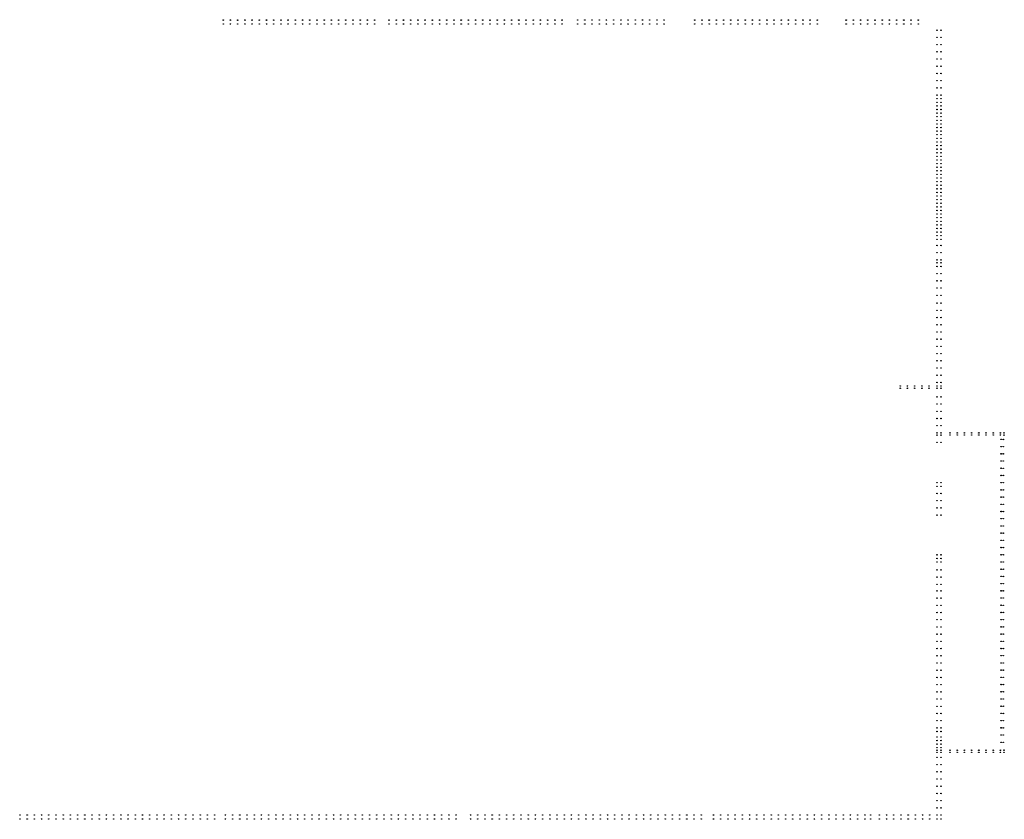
# Model space of a CAD drawing. Header units: millimetres. Extents: x 376598 to 1249954, y -318491 to -22134.
# Tile 107 of 256: x 573006 to 600320, y -200596 to -178418. Entities that reach past the tile are written whole.
import ezdxf

# ---------------------------------------------------------------- set-up
doc = ezdxf.new("R2010")
doc.units = ezdxf.units.MM
doc.layers.add('РАЗМЕРЫ', color=1, linetype='Continuous', lineweight=9)

msp = doc.modelspace()

# ---------------------------------------------------------------- linework, layer by layer
at = {"layer": 'РАЗМЕРЫ', "color": 8, "linetype": 'Continuous', "lineweight": 30}
for centre in [(578652.8, -178428.6, -720), (578653.1, -178428.4, -720), (578653.1, -178538.7, -720), (578852.8, -178428.6, -720), (578853.1, -178428.4, -720), (578853.1, -178538.7, -720), (579052.8, -178428.6, -720), (579053.1, -178428.4, -720), (579053.1, -178538.7, -720), (579252.8, -178428.6, -720), (579253.1, -178428.4, -720), (579253.1, -178538.7, -720), (579452.8, -178428.6, -720), (579453.1, -178428.4, -720), (579453.1, -178538.7, -720), (579652.8, -178428.6, -720), (579653.1, -178428.4, -720), (579653.1, -178538.7, -720), (579852.8, -178428.6, -720), (579853.1, -178428.4, -720), (579853.1, -178538.7, -720), (580052.8, -178428.6, -720), (580053.1, -178428.4, -720), (580053.1, -178538.7, -720), (580252.8, -178428.6, -720), (580253.1, -178428.4, -720), (580253.1, -178538.7, -720), (580452.8, -178428.6, -720), (580453.1, -178428.4, -720), (580453.1, -178538.7, -720), (580652.8, -178428.6, -720), (580653.1, -178428.4, -720), (580653.1, -178538.7, -720), (580852.8, -178428.6, -720), (580853.1, -178428.4, -720), (580853.1, -178538.7, -720), (581052.8, -178428.6, -720), (581053.1, -178428.4, -720), (581053.1, -178538.7, -720), (581252.8, -178428.6, -720), (581253.1, -178428.4, -720), (581253.1, -178538.7, -720), (581452.8, -178428.6, -720), (581453.1, -178428.4, -720), (581453.1, -178538.7, -720), (581652.8, -178428.6, -720), (581653.1, -178428.4, -720), (581653.1, -178538.7, -720), (581852.8, -178428.6, -720), (581853.1, -178428.4, -720), (581853.1, -178538.7, -720), (582052.8, -178428.6, -720), (582053.1, -178428.4, -720), (582053.1, -178538.7, -720), (582252.8, -178428.6, -720), (582253.1, -178428.4, -720), (582253.1, -178538.7, -720), (582452.8, -178428.6, -720), (582453.1, -178428.4, -720), (582453.1, -178538.7, -720), (582652.8, -178428.6, -720), (582653.1, -178428.4, -720), (582653.1, -178538.7, -720), (582852.8, -178428.6, -720), (582853.1, -178428.4, -720), (582853.1, -178538.7, -720), (583252.8, -178428.6, -720), (583253.1, -178428.4, -720), (583253.1, -178538.7, -720), (583452.8, -178428.6, -720), (583453.1, -178428.4, -720), (583453.1, -178538.7, -720), (583652.8, -178428.6, -720), (583653.1, -178428.4, -720), (583653.1, -178538.7, -720), (583852.8, -178428.6, -720), (583853.1, -178428.4, -720), (583853.1, -178538.7, -720), (584052.8, -178428.6, -720), (584053.1, -178428.4, -720), (584053.1, -178538.7, -720), (584252.8, -178428.6, -720), (584253.1, -178428.4, -720), (584253.1, -178538.7, -720), (584452.8, -178428.6, -720), (584453.1, -178428.4, -720), (584453.1, -178538.7, -720), (584652.8, -178428.6, -720), (584653.1, -178428.4, -720), (584653.1, -178538.7, -720), (584852.8, -178428.6, -720), (584853.1, -178428.4, -720), (584853.1, -178538.7, -720), (585052.8, -178428.6, -720), (585053.1, -178428.4, -720), (585053.1, -178538.7, -720), (585252.8, -178428.6, -720), (585253.1, -178428.4, -720), (585253.1, -178538.7, -720), (585452.8, -178428.6, -720), (585453.1, -178428.4, -720), (585453.1, -178538.7, -720), (585652.8, -178428.6, -720), (585653.1, -178428.4, -720), (585653.1, -178538.7, -720), (585852.8, -178428.6, -720), (585853.1, -178428.4, -720), (585853.1, -178538.7, -720), (586052.8, -178428.6, -720), (586053.1, -178428.4, -720), (586053.1, -178538.7, -720), (586252.8, -178428.6, -720), (586253.1, -178428.4, -720), (586253.1, -178538.7, -720), (586452.8, -178428.6, -720), (586453.1, -178428.4, -720), (586453.1, -178538.7, -720), (586652.8, -178428.6, -720), (586653.1, -178428.4, -720), (586653.1, -178538.7, -720), (586852.8, -178428.6, -720), (586853.1, -178428.4, -720), (586853.1, -178538.7, -720), (587052.8, -178428.6, -720), (587053.1, -178428.4, -720), (587053.1, -178538.7, -720), (587252.8, -178428.6, -720), (587253.1, -178428.4, -720), (587253.1, -178538.7, -720), (587452.8, -178428.6, -720), (587453.1, -178428.4, -720), (587453.1, -178538.7, -720), (587652.8, -178428.6, -720), (587653.1, -178428.4, -720), (587653.1, -178538.7, -720), (587852.8, -178428.6, -720), (587853.1, -178428.4, -720), (587853.1, -178538.7, -720), (588052.8, -178428.6, -720), (588053.1, -178428.4, -720), (588053.1, -178538.7, -720), (588483.6, -178424.8, -720), (588483.8, -178424.6, -720), (588483.8, -178534.9, -720), (588683.6, -178424.8, -720), (588683.8, -178424.6, -720), (588683.8, -178534.9, -720), (588883.6, -178424.8, -720), (588883.8, -178424.6, -720), (588883.8, -178534.9, -720), (589083.6, -178424.8, -720), (589083.8, -178424.6, -720), (589083.8, -178534.9, -720), (589283.6, -178424.8, -720), (589283.8, -178424.6, -720), (589283.8, -178534.9, -720), (589483.6, -178424.8, -720), (589483.8, -178424.6, -720), (589483.8, -178534.9, -720), (589683.6, -178424.8, -720), (589683.8, -178424.6, -720), (589683.8, -178534.9, -720), (589883.6, -178424.8, -720), (589883.8, -178424.6, -720), (589883.8, -178534.9, -720), (590083.6, -178424.8, -720), (590083.8, -178424.6, -720), (590083.8, -178534.9, -720), (590283.6, -178424.8, -720), (590283.8, -178424.6, -720), (590283.8, -178534.9, -720), (590483.6, -178424.8, -720), (590483.8, -178424.6, -720), (590483.8, -178534.9, -720), (590683.6, -178424.8, -720), (590683.8, -178424.6, -720), (590683.8, -178534.9, -720), (590883.6, -178424.8, -720), (590883.8, -178424.6, -720), (590883.8, -178534.9, -720), (591732.8, -178428.6, -720), (591733.1, -178428.4, -720), (591733.1, -178538.7, -720), (591932.8, -178428.6, -720), (591933.1, -178428.4, -720), (591933.1, -178538.7, -720), (592132.8, -178428.6, -720), (592133.1, -178428.4, -720), (592133.1, -178538.7, -720), (592332.8, -178428.6, -720), (592333.1, -178428.4, -720), (592333.1, -178538.7, -720), (592532.8, -178428.6, -720), (592533.1, -178428.4, -720), (592533.1, -178538.7, -720), (592732.8, -178428.6, -720), (592733.1, -178428.4, -720), (592733.1, -178538.7, -720), (592932.8, -178428.6, -720), (592933.1, -178428.4, -720), (592933.1, -178538.7, -720), (593132.8, -178428.6, -720), (593133.1, -178428.4, -720), (593133.1, -178538.7, -720), (593332.8, -178428.6, -720), (593333.1, -178428.4, -720), (593333.1, -178538.7, -720), (593532.8, -178428.6, -720), (593533.1, -178428.4, -720), (593533.1, -178538.7, -720), (593732.8, -178428.6, -720), (593733.1, -178428.4, -720), (593733.1, -178538.7, -720), (593932.8, -178428.6, -720), (593933.1, -178428.4, -720), (593933.1, -178538.7, -720), (594132.8, -178428.6, -720), (594133.1, -178428.4, -720), (594133.1, -178538.7, -720), (594332.8, -178428.6, -720), (594333.1, -178428.4, -720), (594333.1, -178538.7, -720), (594532.8, -178428.6, -720), (594533.1, -178428.4, -720), (594533.1, -178538.7, -720), (594732.8, -178428.6, -720), (594733.1, -178428.4, -720), (594733.1, -178538.7, -720), (594932.8, -178428.6, -720), (594933.1, -178428.4, -720), (594933.1, -178538.7, -720), (595132.8, -178428.6, -720), (595133.1, -178428.4, -720), (595133.1, -178538.7, -720), (595932.8, -178428.6, -720), (595933.1, -178428.4, -720), (595933.1, -178538.7, -720), (596132.8, -178428.6, -720), (596133.1, -178428.4, -720), (596133.1, -178538.7, -720), (596332.8, -178428.6, -720), (596333.1, -178428.4, -720), (596333.1, -178538.7, -720), (596532.8, -178428.6, -720), (596533.1, -178428.4, -720), (596533.1, -178538.7, -720), (596732.8, -178428.6, -720), (596733.1, -178428.4, -720), (596733.1, -178538.7, -720), (596932.8, -178428.6, -720), (596933.1, -178428.4, -720), (596933.1, -178538.7, -720), (597132.8, -178428.6, -720), (597133.1, -178428.4, -720), (597133.1, -178538.7, -720), (597332.8, -178428.6, -720), (597333.1, -178428.4, -720), (597333.1, -178538.7, -720), (597532.8, -178428.6, -720), (597533.1, -178428.4, -720), (597533.1, -178538.7, -720), (597732.8, -178428.6, -720), (597733.1, -178428.4, -720), (597733.1, -178538.7, -720), (597932.8, -178428.6, -720), (597933.1, -178428.4, -720), (597933.1, -178538.7, -720), (598452.8, -178708.6, -720), (598452.8, -178908.6, -720), (598563.2, -178708.6, -720), (598563.2, -178908.6, -720), (598452.8, -179108.6, -720), (598563.2, -179108.6, -720), (598452.8, -179308.6, -720), (598563.2, -179308.6, -720), (598452.8, -179508.6, -720), (598452.8, -179708.6, -720), (598563.2, -179508.6, -720), (598563.2, -179708.6, -720), (598452.8, -179908.6, -720), (598563.2, -179908.6, -720), (598452.8, -180108.6, -720), (598563.2, -180108.6, -720), (598452.8, -180308.6, -720), (598452.8, -180508.6, -720), (598563.2, -180308.6, -720), (598563.2, -180508.6, -720), (598452.8, -180608.6, -720), (598452.8, -180708.6, -720), (598452.8, -180808.6, -720), (598563.2, -180608.6, -720), (598563.2, -180708.6, -720), (598563.2, -180808.6, -720), (598452.8, -180908.6, -720), (598452.8, -181008.6, -720), (598563.2, -180908.6, -720), (598563.2, -181008.6, -720), (598452.8, -181108.6, -720), (598452.8, -181208.6, -720), (598452.8, -181308.6, -720), (598563.2, -181108.6, -720), (598563.2, -181208.6, -720), (598563.2, -181308.6, -720), (598452.8, -181408.6, -720), (598452.8, -181508.6, -720), (598452.8, -181608.6, -720), (598563.2, -181408.6, -720), (598563.2, -181508.6, -720), (598563.2, -181608.6, -720), (598452.8, -181708.6, -720), (598452.8, -181808.6, -720), (598452.8, -181908.6, -720), (598563.2, -181708.6, -720), (598563.2, -181808.6, -720), (598563.2, -181908.6, -720), (598452.8, -182008.6, -720), (598452.8, -182108.6, -720), (598563.2, -182008.6, -720), (598563.2, -182108.6, -720), (598452.8, -182208.6, -720), (598452.8, -182308.6, -720), (598452.8, -182408.6, -720), (598563.2, -182208.6, -720), (598563.2, -182308.6, -720), (598563.2, -182408.6, -720), (598452.8, -182508.6, -720), (598452.8, -182608.6, -720), (598452.8, -182708.6, -720), (598563.2, -182508.6, -720), (598563.2, -182608.6, -720), (598563.2, -182708.6, -720), (598452.8, -182808.6, -720), (598452.8, -182908.6, -720), (598452.8, -183008.6, -720), (598563.2, -182808.6, -720), (598563.2, -182908.6, -720), (598563.2, -183008.6, -720), (598452.8, -183108.6, -720), (598452.8, -183208.6, -720), (598563.2, -183108.6, -720), (598563.2, -183208.6, -720), (598452.8, -183308.6, -720), (598452.8, -183408.6, -720), (598452.8, -183508.6, -720), (598563.2, -183308.6, -720), (598563.2, -183408.6, -720), (598563.2, -183508.6, -720), (598452.8, -183608.6, -720), (598452.8, -183708.6, -720), (598452.8, -183808.6, -720), (598563.2, -183608.6, -720), (598563.2, -183708.6, -720), (598563.2, -183808.6, -720), (598452.8, -183908.6, -720), (598452.8, -184008.6, -720), (598563.2, -183908.6, -720), (598563.2, -184008.6, -720), (598452.8, -184108.6, -720), (598452.8, -184208.6, -720), (598452.8, -184308.6, -720), (598563.2, -184108.6, -720), (598563.2, -184208.6, -720), (598563.2, -184308.6, -720), (598452.8, -184408.6, -720), (598452.8, -184508.6, -720), (598563.2, -184408.6, -720), (598563.2, -184508.6, -720), (598452.8, -184678.6, -720), (598452.8, -184878.6, -720), (598563.2, -184678.6, -720), (598563.2, -184878.6, -720), (598452.8, -185078.6, -720), (598452.8, -185160.8), (598563.2, -185078.6, -720), (598563.2, -185160.8), (598452.8, -185260.8), (598452.8, -185460.8), (598563.2, -185260.8), (598563.2, -185460.8), (598452.8, -185660.8), (598563.2, -185660.8), (598452.8, -185860.8), (598563.2, -185860.8), (598452.8, -186060.8), (598452.8, -186278.6, -720), (598563.2, -186060.8), (598563.2, -186278.6, -720), (598452.8, -186478.6, -720), (598563.2, -186478.6, -720), (598452.8, -186678.6, -720), (598563.2, -186678.6, -720), (598452.8, -186878.6, -720), (598452.8, -187078.6, -720), (598563.2, -186878.6, -720), (598563.2, -187078.6, -720), (598452.8, -187278.6, -720), (598563.2, -187278.6, -720), (598452.8, -187478.6, -720), (598563.2, -187478.6, -720), (598452.8, -187678.6, -720), (598452.8, -187878.6, -720), (598563.2, -187678.6, -720), (598563.2, -187878.6, -720), (598452.8, -188078.6, -720), (598563.2, -188078.6, -720), (598452.8, -188278.6, -720), (598563.2, -188278.6, -720), (597433.2, -188578.4, -16.6), (597433.2, -188638.7, -16.6), (597633.2, -188578.4, -16.6), (597633.2, -188638.7, -16.6), (597833.2, -188578.4, -16.6), (597833.2, -188638.7, -16.6), (598033.2, -188578.4, -16.6), (598033.2, -188638.7, -16.6), (598233.2, -188578.4, -16.6), (598233.2, -188638.7, -16.6), (598452.8, -188478.6, -720), (598453.2, -188578.6, -720), (598453.2, -188639, -720), (598563.2, -188478.6, -720), (598563.5, -188578.6, -720), (598563.5, -188639, -720), (598452.8, -188878.6, -720), (598563.2, -188878.6, -720), (598452.8, -189078.6, -720), (598452.8, -189278.6, -720), (598563.2, -189078.6, -720), (598563.2, -189278.6, -720), (598452.8, -189478.6, -720), (598563.2, -189478.6, -720), (598452.8, -189678.6, -720), (598563.2, -189678.6, -720), (598452.8, -189878.6, -720), (598452.8, -189939, -720), (598563.2, -189878.6, -720), (598563.2, -189939, -720), (598813.2, -189878.4, -16.6), (598813.2, -189938.7, -16.6), (599013.2, -189878.4, -16.6), (599013.2, -189938.7, -16.6), (599213.2, -189878.4, -16.6), (599213.2, -189938.7, -16.6), (599413.2, -189878.4, -16.6), (599413.2, -189938.7, -16.6), (599613.2, -189878.4, -16.6), (599613.2, -189938.7, -16.6), (599813.2, -189878.4, -16.6), (599813.2, -189938.7, -16.6), (600013.2, -189878.4, -16.6), (600013.2, -189938.7, -16.6), (600213.2, -189878.4, -16.6), (600213.2, -189938.7, -16.6), (600233.2, -190058.7, -16.6), (600293.2, -190059.1, -16.6), (600313.2, -189878.7, -16.6), (600313.2, -189939.1, -16.6), (598452.8, -190138.6, -720), (598563.2, -190138.6, -720), (600233.2, -190258.7, -16.6), (600293.2, -190259.1, -16.6), (600233.2, -190458.7, -16.6), (600233.2, -190658.7, -16.6), (600293.2, -190459.1, -16.6), (600293.2, -190659.1, -16.6), (600233.2, -190858.7, -16.6), (600293.2, -190859.1, -16.6), (600233.2, -191058.7, -16.6), (600293.2, -191059.1, -16.6), (598452.8, -191258.6, -720), (598452.8, -191358.7), (598563.2, -191258.6, -720), (598563.2, -191358.7), (600233.2, -191258.7, -16.6), (600233.2, -191458.7, -16.6), (600293.2, -191259.1, -16.6), (600293.2, -191459.1, -16.6), (598452.8, -191558.7), (598563.2, -191558.7), (600233.2, -191658.7, -16.6), (600293.2, -191659.1, -16.6), (598452.8, -191758.7), (598452.8, -191958.7), (598563.2, -191758.7), (598563.2, -191958.7), (600233.2, -191858.7, -16.6), (600293.2, -191859.1, -16.6), (598452.8, -192158.7), (598563.2, -192158.7), (600233.2, -192058.7, -16.6), (600233.2, -192258.7, -16.6), (600293.2, -192059.1, -16.6), (600293.2, -192259.1, -16.6), (600233.2, -192458.7, -16.6), (600293.2, -192459.1, -16.6), (600233.2, -192658.7, -16.6), (600293.2, -192659.1, -16.6), (600233.2, -192858.7, -16.6), (600233.2, -193058.7, -16.6), (600293.2, -192859.1, -16.6), (600293.2, -193059.1, -16.6), (598452.8, -193260.6, -720), (598452.8, -193360.8), (598563.2, -193260.6, -720), (598563.2, -193360.8), (600233.2, -193258.7, -16.6), (600293.2, -193259.1, -16.6), (598452.8, -193460.8), (598563.2, -193460.8), (600233.2, -193458.7, -16.6), (600233.2, -193658.7, -16.6), (600293.2, -193459.1, -16.6), (600293.2, -193659.1, -16.6), (598452.8, -193678.6, -720), (598452.8, -193878.6, -720), (598563.2, -193678.6, -720), (598563.2, -193878.6, -720), (600233.2, -193858.7, -16.6), (600293.2, -193859.1, -16.6), (598452.8, -194078.6, -720), (598563.2, -194078.6, -720), (600233.2, -194058.7, -16.6), (600293.2, -194059.1, -16.6), (598452.8, -194260.8), (598452.8, -194460.6, -720), (598563.2, -194260.8), (598563.2, -194460.6, -720), (600233.2, -194258.7, -16.6), (600233.2, -194458.7, -16.6), (600293.2, -194259.1, -16.6), (600293.2, -194459.1, -16.6), (598452.8, -194660.6, -720), (598563.2, -194660.6, -720), (600233.2, -194658.7, -16.6), (600293.2, -194659.1, -16.6), (598452.8, -194860.6, -720), (598563.2, -194860.6, -720), (600233.2, -194858.7, -16.6), (600293.2, -194859.1, -16.6), (598452.8, -195060.6, -720), (598452.8, -195260.6, -720), (598563.2, -195060.6, -720), (598563.2, -195260.6, -720), (600233.2, -195058.7, -16.6), (600233.2, -195258.7, -16.6), (600293.2, -195059.1, -16.6), (600293.2, -195259.1, -16.6), (598452.8, -195460.6, -720), (598563.2, -195460.6, -720), (600233.2, -195458.7, -16.6), (600293.2, -195459.1, -16.6), (598452.8, -195660.6, -720), (598563.2, -195660.6, -720), (600233.2, -195658.7, -16.6), (600293.2, -195659.1, -16.6), (598452.8, -195860.6, -720), (598452.8, -196060.6, -720), (598563.2, -195860.6, -720), (598563.2, -196060.6, -720), (600233.2, -195858.7, -16.6), (600233.2, -196058.7, -16.6), (600293.2, -195859.1, -16.6), (600293.2, -196059.1, -16.6), (598452.8, -196260.6, -720), (598563.2, -196260.6, -720), (600233.2, -196258.7, -16.6), (600293.2, -196259.1, -16.6), (598452.8, -196460.6, -720), (598452.8, -196660.6, -720), (598563.2, -196460.6, -720), (598563.2, -196660.6, -720), (600233.2, -196458.7, -16.6), (600233.2, -196658.7, -16.6), (600293.2, -196459.1, -16.6), (600293.2, -196659.1, -16.6), (598452.8, -196860.6, -720), (598563.2, -196860.6, -720), (600233.2, -196858.7, -16.6), (600293.2, -196859.1, -16.6), (598452.8, -197060.6, -720), (598563.2, -197060.6, -720), (600233.2, -197058.7, -16.6), (600293.2, -197059.1, -16.6), (598452.8, -197260.6, -720), (598452.8, -197460.6, -720), (598563.2, -197260.6, -720), (598563.2, -197460.6, -720), (600233.2, -197258.7, -16.6), (600233.2, -197458.7, -16.6), (600293.2, -197259.1, -16.6), (600293.2, -197459.1, -16.6), (598452.8, -197660.6, -720), (598563.2, -197660.6, -720), (600233.2, -197658.7, -16.6), (600293.2, -197659.1, -16.6), (598452.8, -197860.6, -720), (598563.2, -197860.6, -720), (600233.2, -197858.7, -16.6), (600293.2, -197859.1, -16.6), (598452.8, -198060.6, -720), (598452.8, -198160.6, -720), (598563.2, -198060.6, -720), (598563.2, -198160.6, -720), (600233.2, -198058.7, -16.6), (600233.2, -198258.7, -16.6), (600293.2, -198059.1, -16.6), (600293.2, -198259.1, -16.6), (598452.8, -198310.8), (598452.8, -198410.8), (598452.8, -198510.8), (598563.2, -198310.8), (598563.2, -198410.8), (598563.2, -198510.8), (600233.2, -198458.7, -16.6), (600293.2, -198459.1, -16.6), (598452.8, -198610.8), (598452.8, -198678.6, -720), (598452.8, -198739, -720), (598563.2, -198610.8), (598563.2, -198678.6, -720), (598563.2, -198739, -720), (598813.2, -198678.7, -16.6), (598813.2, -198739.1, -16.6), (599013.2, -198678.7, -16.6), (599013.2, -198739.1, -16.6), (599213.2, -198678.7, -16.6), (599213.2, -198739.1, -16.6), (599413.2, -198678.7, -16.6), (599413.2, -198739.1, -16.6), (599613.2, -198678.7, -16.6), (599613.2, -198739.1, -16.6), (599813.2, -198678.7, -16.6), (599813.2, -198739.1, -16.6), (600013.2, -198678.7, -16.6), (600013.2, -198739.1, -16.6), (600213.2, -198678.7, -16.6), (600213.2, -198739.1, -16.6), (600313.2, -198678.4, -16.6), (600313.2, -198738.7, -16.6), (598452.8, -198878.6, -720), (598452.8, -199078.6, -720), (598563.2, -198878.6, -720), (598563.2, -199078.6, -720), (598452.8, -199278.6, -720), (598563.2, -199278.6, -720), (598452.8, -199478.6, -720), (598563.2, -199478.6, -720), (598452.8, -199678.6, -720), (598452.8, -199878.6, -720), (598563.2, -199678.6, -720), (598563.2, -199878.6, -720), (598452.8, -200078.6, -720), (598563.2, -200078.6, -720), (573013.1, -200478.4, -720), (573213.1, -200478.4, -720), (573413.1, -200478.4, -720), (573613.1, -200478.4, -720), (573813.1, -200478.4, -720), (574013.1, -200478.4, -720), (574213.1, -200478.4, -720), (574413.1, -200478.4, -720), (574613.1, -200478.4, -720), (574813.1, -200478.4, -720), (575013.1, -200478.4, -720), (575213.1, -200478.4, -720), (575413.1, -200478.4, -720), (575613.1, -200478.4, -720), (575813.1, -200478.4, -720), (576013.1, -200478.4, -720), (576213.1, -200478.4, -720), (576413.1, -200478.4, -720), (576613.1, -200478.4, -720), (576813.1, -200478.4, -720), (577013.1, -200478.4, -720), (577213.1, -200478.4, -720), (577413.1, -200478.4, -720), (577613.1, -200478.4, -720), (577813.1, -200478.4, -720), (578013.1, -200478.4, -720), (578213.1, -200478.4, -720), (578413.1, -200478.4, -720), (578713.1, -200478.4, -720), (578913.1, -200478.4, -720), (579113.1, -200478.4, -720), (579313.1, -200478.4, -720), (579513.1, -200478.4, -720), (579713.1, -200478.4, -720), (579913.1, -200478.4, -720), (580113.1, -200478.4, -720), (580313.1, -200478.4, -720), (580513.1, -200478.4, -720), (580713.1, -200478.4, -720), (580913.1, -200478.4, -720), (581113.1, -200478.4, -720), (581313.1, -200478.4, -720), (581513.1, -200478.4, -720), (581713.1, -200478.4, -720), (581913.1, -200478.4, -720), (582113.1, -200478.4, -720), (582313.1, -200478.4, -720), (582513.1, -200478.4, -720), (582713.1, -200478.4, -720), (582913.1, -200478.4, -720), (583113.1, -200478.4, -720), (583313.1, -200478.4, -720), (583513.1, -200478.4, -720), (583713.1, -200478.4, -720), (583913.1, -200478.4, -720), (584113.1, -200478.4, -720), (584313.1, -200478.4, -720), (584513.1, -200478.4, -720), (584713.1, -200478.4, -720), (584913.1, -200478.4, -720), (585113.1, -200478.4, -720), (585513.1, -200478.4, -720), (585713.1, -200478.4, -720), (585913.1, -200478.4, -720), (586113.1, -200478.4, -720), (586313.1, -200478.4, -720), (586513.1, -200478.4, -720), (586713.1, -200478.4, -720), (586913.1, -200478.4, -720), (587113.1, -200478.4, -720), (587313.1, -200478.4, -720), (587513.1, -200478.4, -720), (587713.1, -200478.4, -720), (587913.1, -200478.4, -720), (588113.1, -200478.4, -720), (588313.1, -200478.4, -720), (588513.1, -200478.4, -720), (588713.1, -200478.4, -720), (588913.1, -200478.4, -720), (589113.1, -200478.4, -720), (589313.1, -200478.4, -720), (589513.1, -200478.4, -720), (589713.1, -200478.4, -720), (589913.1, -200478.4, -720), (590113.1, -200478.4, -720), (590313.1, -200478.4, -720), (590513.1, -200478.4, -720), (590713.1, -200478.4, -720), (590913.1, -200478.4, -720), (591113.1, -200478.4, -720), (591313.1, -200478.4, -720), (591513.1, -200478.4, -720), (591713.1, -200478.4, -720), (591913.1, -200478.4, -720), (592253, -200476.6, -720), (592453, -200476.6, -720), (592653, -200476.6, -720), (592853, -200476.6, -720), (593053, -200476.6, -720), (593253, -200476.6, -720), (593453, -200476.6, -720), (593653, -200476.6, -720), (593853, -200476.6, -720), (594053, -200476.6, -720), (594253, -200476.6, -720), (594453, -200476.6, -720), (594653, -200476.6, -720), (594853, -200476.6, -720), (595053, -200476.6, -720), (595253, -200476.6, -720), (595453, -200476.6, -720), (595653, -200476.6, -720), (595853, -200476.6, -720), (596053, -200476.6, -720), (596253, -200476.6, -720), (596453, -200476.6, -720), (596613.1, -200478.4, -720), (596853.1, -200478.4, -720), (597053.1, -200478.4, -720), (597253.1, -200478.4, -720), (597453.1, -200478.4, -720), (597653.1, -200478.4, -720), (597853.1, -200478.4, -720), (598053.1, -200478.4, -720), (598253.1, -200478.4, -720), (598452.8, -200278.6, -720), (598452.8, -200478.6, -720), (598453.1, -200478.4, -720), (598563.2, -200278.6, -720), (598563.2, -200478.6, -720), (573013.1, -200588.7, -720), (573213.1, -200588.7, -720), (573413.1, -200588.7, -720), (573613.1, -200588.7, -720), (573813.1, -200588.7, -720), (574013.1, -200588.7, -720), (574213.1, -200588.7, -720), (574413.1, -200588.7, -720), (574613.1, -200588.7, -720), (574813.1, -200588.7, -720), (575013.1, -200588.7, -720), (575213.1, -200588.7, -720), (575413.1, -200588.7, -720), (575613.1, -200588.7, -720), (575813.1, -200588.7, -720), (576013.1, -200588.7, -720), (576213.1, -200588.7, -720), (576413.1, -200588.7, -720), (576613.1, -200588.7, -720), (576813.1, -200588.7, -720), (577013.1, -200588.7, -720), (577213.1, -200588.7, -720), (577413.1, -200588.7, -720), (577613.1, -200588.7, -720), (577813.1, -200588.7, -720), (578013.1, -200588.7, -720), (578213.1, -200588.7, -720), (578413.1, -200588.7, -720), (578713.1, -200588.7, -720), (578913.1, -200588.7, -720), (579113.1, -200588.7, -720), (579313.1, -200588.7, -720), (579513.1, -200588.7, -720), (579713.1, -200588.7, -720), (579913.1, -200588.7, -720), (580113.1, -200588.7, -720), (580313.1, -200588.7, -720), (580513.1, -200588.7, -720), (580713.1, -200588.7, -720), (580913.1, -200588.7, -720), (581113.1, -200588.7, -720), (581313.1, -200588.7, -720), (581513.1, -200588.7, -720), (581713.1, -200588.7, -720), (581913.1, -200588.7, -720), (582113.1, -200588.7, -720), (582313.1, -200588.7, -720), (582513.1, -200588.7, -720), (582713.1, -200588.7, -720), (582913.1, -200588.7, -720), (583113.1, -200588.7, -720), (583313.1, -200588.7, -720), (583513.1, -200588.7, -720), (583713.1, -200588.7, -720), (583913.1, -200588.7, -720), (584113.1, -200588.7, -720), (584313.1, -200588.7, -720), (584513.1, -200588.7, -720), (584713.1, -200588.7, -720), (584913.1, -200588.7, -720), (585113.1, -200588.7, -720), (585513.1, -200588.7, -720), (585713.1, -200588.7, -720), (585913.1, -200588.7, -720), (586113.1, -200588.7, -720), (586313.1, -200588.7, -720), (586513.1, -200588.7, -720), (586713.1, -200588.7, -720), (586913.1, -200588.7, -720), (587113.1, -200588.7, -720), (587313.1, -200588.7, -720), (587513.1, -200588.7, -720), (587713.1, -200588.7, -720), (587913.1, -200588.7, -720), (588113.1, -200588.7, -720), (588313.1, -200588.7, -720), (588513.1, -200588.7, -720), (588713.1, -200588.7, -720), (588913.1, -200588.7, -720), (589113.1, -200588.7, -720), (589313.1, -200588.7, -720), (589513.1, -200588.7, -720), (589713.1, -200588.7, -720), (589913.1, -200588.7, -720), (590113.1, -200588.7, -720), (590313.1, -200588.7, -720), (590513.1, -200588.7, -720), (590713.1, -200588.7, -720), (590913.1, -200588.7, -720), (591113.1, -200588.7, -720), (591313.1, -200588.7, -720), (591513.1, -200588.7, -720), (591713.1, -200588.7, -720), (591913.1, -200588.7, -720), (592253, -200587, -720), (592453, -200587, -720), (592653, -200587, -720), (592853, -200587, -720), (593053, -200587, -720), (593253, -200587, -720), (593453, -200587, -720), (593653, -200587, -720), (593853, -200587, -720), (594053, -200587, -720), (594253, -200587, -720), (594453, -200587, -720), (594653, -200587, -720), (594853, -200587, -720), (595053, -200587, -720), (595253, -200587, -720), (595453, -200587, -720), (595653, -200587, -720), (595853, -200587, -720), (596053, -200587, -720), (596253, -200587, -720), (596453, -200587, -720), (596613.1, -200588.7, -720), (596853.1, -200588.7, -720), (597053.1, -200588.7, -720), (597253.1, -200588.7, -720), (597453.1, -200588.7, -720), (597653.1, -200588.7, -720), (597853.1, -200588.7, -720), (598053.1, -200588.7, -720), (598253.1, -200588.7, -720), (598453.1, -200588.7, -720), (598563.4, -200588.7, -720)]:
    msp.add_circle(centre, 7, dxfattribs=at)

doc.saveas('drawing.dxf')
